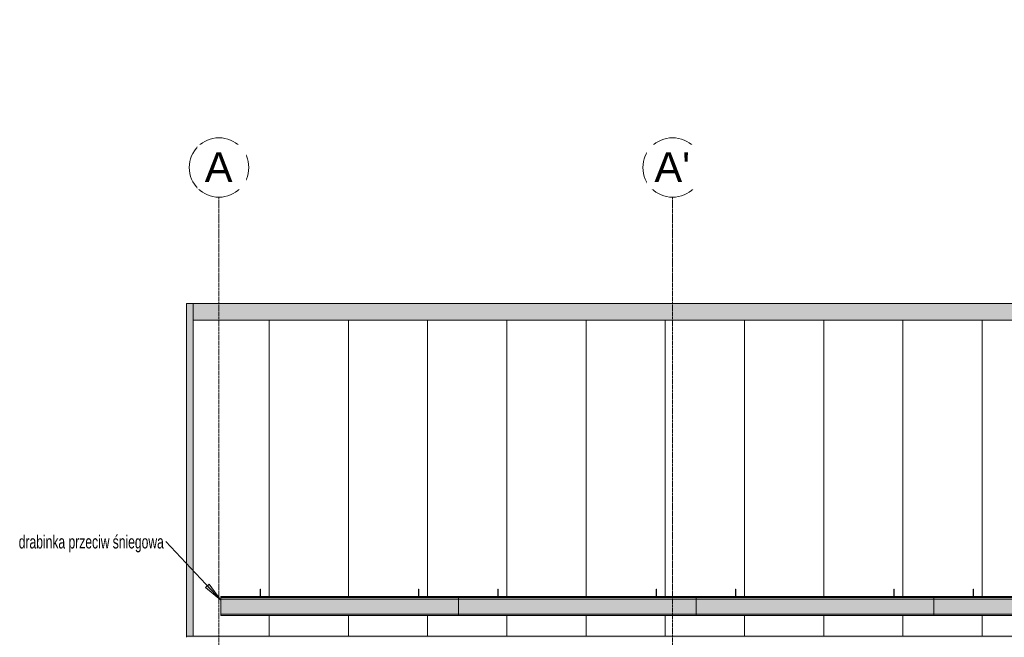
# Model space of a CAD drawing. Header units: centimetres. Extents: x 63249 to 70946, y -123 to 53714.
# Tile 5 of 58: x 63249 to 63995, y 319 to 786. Entities that reach past the tile are written whole.
import ezdxf

# ---------------------------------------------------------------- set-up
doc = ezdxf.new("R2010")
doc.units = ezdxf.units.CM
doc.linetypes.add('Linia siatki', pattern=[2.2225, 1.27, -0.3175, 0.3175, -0.3175])
for name, color, linetype, lineweight in [('A-GENM', 7, 'Continuous', 5), ('A-GENM-IDEN', 7, 'Continuous', 5), ('A-ROOF', 7, 'Continuous', 5), ('A-ROOF-OTLN', 7, 'Continuous', 5), ('A-ROOF-PATT', 7, 'Continuous', 5), ('S-GRID', 7, 'Continuous', 5), ('S-GRID-IDEN', 7, 'Continuous', 5)]:
    doc.layers.add(name, color=color, linetype=linetype, lineweight=lineweight)
doc.styles.add('Arial', font='arial.ttf', dxfattribs={"height": 22.5})
doc.styles.add('Arial Narrow', font='ARIALN.TTF', dxfattribs={"width": 0.8, "height": 10})

# ---------------------------------------------------------------- blocks, each defined once
blk = doc.blocks.new('Construction_Roof-Accessories_Lindab_KOTEGL - Construction_Roof-Accessories_Lindab_KOTEGL-9237833-Elewacja w osi 1 - Południowa')
at = {"layer": 'A-GENM', "true_color": 0x383e42}
for points in [[(63431.56, 354.93), (63431.86, 354.93), (63431.86, 355), (63431.56, 355)], [(63431.86, 352.29), (63431.86, 354.93), (63431.56, 354.93), (63431.56, 352.29)], [(63431.86, 351.61), (63431.86, 352.29), (63431.56, 352.27), (63431.56, 351.61), (63431.66, 351.61)], [(63431.86, 349.48), (63431.86, 351.61), (63431.56, 351.61), (63431.56, 349.48)]]:
    blk.add_hatch(color=250, dxfattribs=at).paths.add_polyline_path(points)
at = {"layer": 'A-GENM', "color": 250, "true_color": 0x2a2a2a}
for p, q in [((63431.86, 355.03), (63431.56, 355.03)), ((63431.56, 355.03), (63431.56, 354.93)), ((63431.56, 352.29), (63431.56, 354.93)), ((63431.56, 352.29), (63431.56, 351.61)), ((63431.56, 349.48), (63431.56, 351.61)), ((63431.86, 354.93), (63431.86, 355.03)), ((63431.86, 354.93), (63431.86, 352.29)), ((63431.86, 351.61), (63431.86, 352.29)), ((63431.86, 351.61), (63431.86, 349.48))]:
    blk.add_line(p, q, dxfattribs=at)
blk = doc.blocks.new('Construction_Roof-Accessories_Lindab_KOTEGL - Construction_Roof-Accessories_Lindab_KOTEGL-V1-Elewacja w osi 1 - Południowa')
at = {"layer": 'A-GENM', "true_color": 0x383e42}
for points in [[(63551.56, 354.93), (63551.86, 354.93), (63551.86, 355), (63551.56, 355)], [(63551.86, 352.29), (63551.86, 354.93), (63551.56, 354.93), (63551.56, 352.29)], [(63551.86, 351.61), (63551.86, 352.29), (63551.56, 352.27), (63551.56, 351.61), (63551.66, 351.61)], [(63551.86, 349.48), (63551.86, 351.61), (63551.56, 351.61), (63551.56, 349.48)]]:
    blk.add_hatch(color=250, dxfattribs=at).paths.add_polyline_path(points)
at = {"layer": 'A-GENM', "color": 250, "true_color": 0x2a2a2a}
for p, q in [((63551.86, 355.03), (63551.56, 355.03)), ((63551.56, 355.03), (63551.56, 354.93)), ((63551.56, 352.29), (63551.56, 354.93)), ((63551.56, 352.29), (63551.56, 351.61)), ((63551.56, 349.47), (63551.56, 351.61)), ((63551.86, 354.93), (63551.86, 355.03)), ((63551.86, 354.93), (63551.86, 352.29)), ((63551.86, 351.61), (63551.86, 352.29)), ((63551.86, 351.61), (63551.86, 349.47))]:
    blk.add_line(p, q, dxfattribs=at)
blk = doc.blocks.new('Construction_Roof-Accessories_Lindab_SNO_KOTEGL - Construction_Roof-Accessories_Lindab_SNO-9237834-Elewacja w osi 1 - Południowa')
at = {"layer": 'A-GENM', "true_color": 0x383e42}
for points in [[(63401.86, 348.67), (63581.86, 348.67), (63581.86, 349.46), (63401.86, 349.46), (63401.86, 349.19)], [(63493.19, 348.01), (63581.86, 348.01), (63581.86, 348.67), (63401.86, 348.67), (63401.86, 348.01), (63487.78, 348.01)], [(63493.19, 347.5), (63581.86, 347.51), (63581.86, 348.01), (63401.86, 348.01), (63401.86, 347.5), (63487.78, 347.5)], [(63401.86, 338.56), (63581.86, 338.56), (63581.86, 347.5), (63401.86, 347.5), (63401.86, 343.03)], [(63401.86, 338.4), (63581.86, 338.45), (63581.86, 338.56), (63401.86, 338.5), (63401.86, 338.42)], [(63401.86, 336.03), (63581.86, 336.03), (63581.86, 338.4), (63401.86, 338.4), (63401.86, 336.87)], [(63493.19, 335.29), (63581.86, 335.33), (63581.86, 336.03), (63401.86, 336.03), (63401.86, 335.29), (63487.78, 335.29)], [(63579.68, 335.08), (63581.86, 335.08), (63581.86, 335.29), (63401.86, 335.29), (63401.86, 335.08), (63574.27, 335.08)]]:
    blk.add_hatch(color=250, dxfattribs=at).paths.add_polyline_path(points)
at = {"layer": 'A-GENM', "color": 250, "true_color": 0x2a2a2a}
for p, q in [((63581.86, 349.48), (63401.86, 349.48)), ((63401.86, 349.48), (63401.86, 349.46)), ((63401.86, 348.67), (63401.86, 349.46)), ((63401.86, 348.01), (63401.86, 348.67)), ((63401.86, 348.67), (63581.86, 348.67)), ((63401.86, 348.01), (63401.86, 347.5)), ((63401.86, 347.5), (63581.86, 347.5)), ((63401.86, 338.56), (63401.86, 347.5)), ((63581.86, 349.46), (63581.86, 349.48)), ((63581.86, 349.46), (63581.86, 348.67)), ((63581.86, 348.67), (63581.86, 348.01)), ((63581.86, 347.5), (63581.86, 348.01)), ((63581.86, 347.5), (63581.86, 338.56)), ((63401.86, 338.4), (63401.86, 338.56)), ((63401.86, 336.03), (63401.86, 338.4)), ((63401.86, 336.03), (63401.86, 335.29)), ((63401.86, 336.03), (63581.86, 336.03)), ((63581.86, 338.56), (63581.86, 338.4)), ((63581.86, 338.4), (63581.86, 336.03)), ((63581.86, 335.29), (63581.86, 336.03)), ((63401.86, 335.08), (63401.86, 335.29)), ((63401.86, 335.08), (63581.86, 335.08)), ((63581.86, 335.29), (63581.86, 335.08))]:
    blk.add_line(p, q, dxfattribs=at)
blk = doc.blocks.new('Siatka - M_Symbol siatki - okrąg mniejszy-7853319-Elewacja w osi 1 - Południowa')
at = {"layer": 'S-GRID-IDEN'}
blk.add_circle((63400.4, -69.75), 22.5, dxfattribs=at)

msp = doc.modelspace()

# ---------------------------------------------------------------- hatches: boundary and pattern name
at = {"layer": 'A-GENM-IDEN'}
msp.add_hatch(color=256, dxfattribs=at).paths.add_polyline_path([(63401.86, 346.6), (63393.04, 358.9), (63390.16, 356.2)])
at = {"layer": 'A-ROOF', "true_color": 0x7f7f7f}
msp.add_hatch(color=8, dxfattribs=at).paths.add_polyline_path([(63380.82, 558.82), (64504.85, 558.82), (64504.85, 571.43), (63380.82, 571.43)])
at = {"layer": 'A-ROOF-OTLN', "true_color": 0x383e42}
h = msp.add_hatch(color=250, dxfattribs=at)
h.paths.add_polyline_path([(64503.99, 318.52), (64509.85, 318.52), (64509.85, 319.33), (64484.57, 319.33), (64484.57, 318.52)])
h.paths.add_polyline_path([(63380.82, 318.52), (64474.57, 318.52), (64474.57, 319.33), (63375.82, 319.33), (63375.82, 318.52)])
at = {"layer": 'A-ROOF-PATT', "true_color": 0xc7ae96}
msp.add_hatch(color=253, dxfattribs=at).paths.add_polyline_path([(63375.82, 319.33), (63380.82, 319.33), (63380.82, 571.43), (63375.82, 571.43), (63375.82, 343.03)])
at = {"layer": 'A-ROOF-PATT'}
h = msp.add_hatch(dxfattribs=at)
h.set_pattern_fill('FP_2', color=256, style=0, pattern_type=2)
h.set_pattern_definition([(90, (63858.366, 217.3), (-60, 4e-15), [])])
h.paths.add_polyline_path([(63380.82, 319.33), (64474.57, 319.33), (64474.57, 321.11), (64484.57, 321.11), (64484.57, 319.33), (64504.85, 319.33), (64504.85, 558.82), (63380.82, 558.82), (63380.82, 343.03)])
h.paths.add_polyline_path([(63698.59, 335.08), (63401.86, 335.08), (63401.86, 349.48), (63431.56, 349.48), (63431.56, 355), (63431.86, 355), (63431.86, 349.48), (63551.56, 349.48), (63551.56, 355), (63551.86, 355), (63551.86, 349.48), (63611.56, 349.48), (63611.56, 355), (63611.86, 355), (63611.86, 349.48), (63731.56, 349.48), (63731.56, 355), (63731.86, 355), (63731.86, 349.48), (63791.56, 349.48), (63791.56, 355), (63791.86, 355), (63791.86, 349.48), (63911.56, 349.48), (63911.56, 355), (63911.86, 355), (63911.86, 349.48), (63971.56, 349.48), (63971.56, 355), (63971.86, 355), (63971.86, 349.48), (64091.56, 349.48), (64091.56, 355), (64091.86, 355), (64091.86, 349.48), (64151.56, 349.48), (64151.56, 355), (64151.86, 355), (64151.86, 349.48), (64271.56, 349.48), (64271.56, 355), (64271.86, 355), (64271.86, 349.48), (64331.56, 349.48), (64331.56, 355), (64331.86, 355), (64331.86, 349.48), (64451.56, 349.48), (64451.56, 355), (64451.86, 355), (64451.86, 349.48), (64481.86, 349.46), (64481.86, 335.08), (63704, 335.08)])

# ---------------------------------------------------------------- linework, layer by layer
at = {"layer": 'A-GENM-IDEN'}
for p, q in [((63401.86, 346.6), (63360.14, 391.13)), ((63393.04, 358.9), (63390.16, 356.2)), ((63401.86, 346.6), (63393.04, 358.9)), ((63390.16, 356.2), (63401.86, 346.6))]:
    msp.add_line(p, q, dxfattribs=at)
at = {"layer": 'A-ROOF'}
for p, q in [((63380.82, 319.33), (63380.82, 571.43)), ((64504.85, 571.43), (63380.82, 571.43)), ((64504.85, 558.82), (63380.82, 558.82))]:
    msp.add_line(p, q, dxfattribs=at)
at = {"layer": 'A-ROOF-OTLN'}
for p, q in [((63375.82, 571.43), (63380.82, 571.43)), ((63375.82, 318.53), (63375.82, 571.43)), ((64474.57, 319.33), (63375.82, 319.33))]:
    msp.add_line(p, q, dxfattribs=at)
at = {"layer": 'S-GRID', "color": 9, "linetype": 'Linia siatki', "true_color": 0xc0c0c0}
for p, q in [((63400.4, -47.25), (63400.4, 651.94)), ((63743.95, -47.25), (63743.95, 651.94))]:
    msp.add_line(p, q, dxfattribs=at)

# ---------------------------------------------------------------- block references
at = {"layer": 'A-GENM', "color": 250, "true_color": 0x2a2a2a}
for name, p in [('Construction_Roof-Accessories_Lindab_KOTEGL - Construction_Roof-Accessories_Lindab_KOTEGL-9237833-Elewacja w osi 1 - Południowa', (0, 0)), ('Construction_Roof-Accessories_Lindab_KOTEGL - Construction_Roof-Accessories_Lindab_KOTEGL-V1-Elewacja w osi 1 - Południowa', (0, 0)), ('Construction_Roof-Accessories_Lindab_KOTEGL - Construction_Roof-Accessories_Lindab_KOTEGL-9237833-Elewacja w osi 1 - Południowa', (180, 0)), ('Construction_Roof-Accessories_Lindab_KOTEGL - Construction_Roof-Accessories_Lindab_KOTEGL-V1-Elewacja w osi 1 - Południowa', (180, 0)), ('Construction_Roof-Accessories_Lindab_KOTEGL - Construction_Roof-Accessories_Lindab_KOTEGL-9237833-Elewacja w osi 1 - Południowa', (360, 0)), ('Construction_Roof-Accessories_Lindab_KOTEGL - Construction_Roof-Accessories_Lindab_KOTEGL-V1-Elewacja w osi 1 - Południowa', (360, 0)), ('Construction_Roof-Accessories_Lindab_KOTEGL - Construction_Roof-Accessories_Lindab_KOTEGL-9237833-Elewacja w osi 1 - Południowa', (540, 0)), ('Construction_Roof-Accessories_Lindab_SNO_KOTEGL - Construction_Roof-Accessories_Lindab_SNO-9237834-Elewacja w osi 1 - Południowa', (0, 0)), ('Construction_Roof-Accessories_Lindab_SNO_KOTEGL - Construction_Roof-Accessories_Lindab_SNO-9237834-Elewacja w osi 1 - Południowa', (180, 0)), ('Construction_Roof-Accessories_Lindab_SNO_KOTEGL - Construction_Roof-Accessories_Lindab_SNO-9237834-Elewacja w osi 1 - Południowa', (360, 0)), ('Construction_Roof-Accessories_Lindab_SNO_KOTEGL - Construction_Roof-Accessories_Lindab_SNO-9237834-Elewacja w osi 1 - Południowa', (540, 0))]:
    msp.add_blockref(name, p, dxfattribs=at)
at = {"layer": 'S-GRID-IDEN'}
for p in [(0, 744.19), (343.55, 744.19)]:
    msp.add_blockref('Siatka - M_Symbol siatki - okrąg mniejszy-7853319-Elewacja w osi 1 - Południowa', p, dxfattribs=at)

# ---------------------------------------------------------------- texts
at = {"layer": 'A-GENM-IDEN', "char_height": 10, "attachment_point": 1, "style": 'Arial Narrow'}
for s, insert, width in [('drabinka przeciw', (63248.74, 395.84), 86.2616), ('śniegowa', (63319.91, 395.84), 48.4219)]:
    msp.add_mtext(s, dxfattribs=dict(at, insert=insert, width=width))

# ---------------------------------------------------------------- next in the draw order: texts
at = {"layer": 'S-GRID-IDEN', "char_height": 22.5, "attachment_point": 1, "style": 'Arial', "bg_fill": 3, "box_fill_scale": 1.25, "bg_fill_color": 256, "bg_fill_true_color": 13158600, "bg_fill_transparency": 0}
for s, insert, width in [('\\fArial|b0|i0|c238|p34|;A', (63389.65, 686.07), 25.654), ("A'", (63730.22, 686.07), 32.8692)]:
    msp.add_mtext(s, dxfattribs=dict(at, insert=insert, width=width))

doc.saveas('drawing.dxf')
